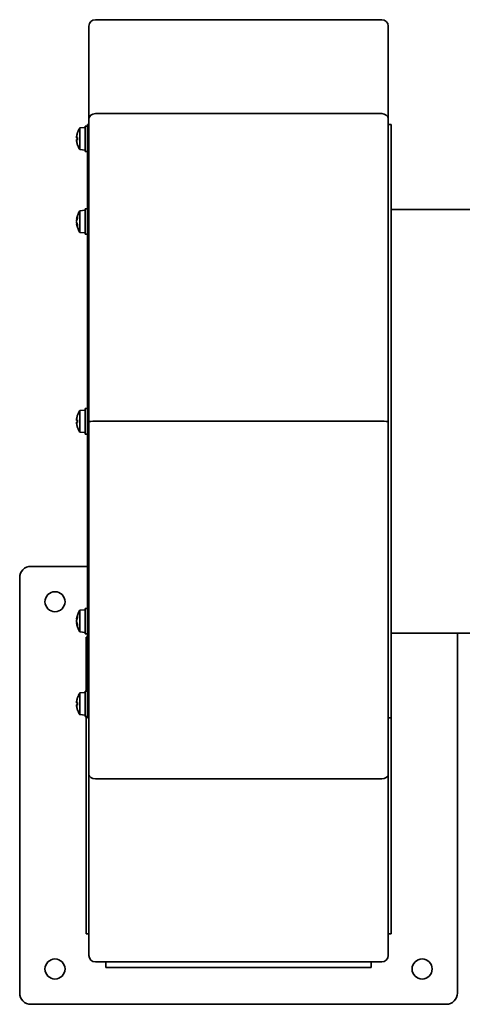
# Model space of a CAD drawing. Header units: millimetres. Extents: x 241 to 599, y 123 to 471.
# Tile 1 of 2: x 241 to 398, y 123 to 471. Entities that reach past the tile are written whole.
import ezdxf

# ---------------------------------------------------------------- set-up
doc = ezdxf.new("R2010")
doc.units = ezdxf.units.MM
doc.header["$LTSCALE"] = 2
doc.layers.add('Krawędzie widoczne(ISO)', color=7, linetype='Continuous', lineweight=35, true_color=0x262659)

msp = doc.modelspace()

# ---------------------------------------------------------------- linework, layer by layer
at = {"layer": 'Krawędzie widoczne(ISO)'}
for p, q in [((369.45, 471.25), (268.05, 471.25)), ((265.75, 436.22), (265.75, 468.95)), ((371.75, 468.95), (371.75, 436.22)), ((265.75, 328.9), (265.75, 436.22)), ((369.45, 438), (268.05, 438)), ((371.75, 436.22), (371.75, 328.9)), ((262.6, 432.94), (264.45, 433.1)), ((262.6, 425.27), (262.6, 432.94)), ((264.45, 424.6), (264.45, 433.6)), ((265.25, 433.6), (264.45, 433.6)), ((265.25, 434.1), (265.25, 224.1)), ((265.25, 434.1), (265.75, 434.1)), ((372.75, 434.1), (371.75, 434.1)), ((372.75, 224.1), (372.75, 434.1)), ((261.42, 429.81), (261.44, 429.81)), ((261.43, 429.41), (261.73, 429.38)), ((261.43, 428.8), (261.73, 428.83)), ((261.73, 431.24), (261.73, 431.23)), ((261.73, 429.58), (261.73, 428.63)), ((261.42, 428.39), (261.44, 428.4)), ((261.73, 426.98), (261.73, 426.96)), ((262.6, 425.27), (264.45, 425.1)), ((265.25, 424.6), (264.45, 424.6)), ((264.45, 395.31), (264.45, 404.31)), ((265.25, 404.31), (264.45, 404.31)), ((261.73, 401.62), (261.73, 400.98)), ((262.6, 403.65), (264.45, 403.81)), ((262.6, 395.98), (262.6, 403.65)), ((372.75, 404.05), (405.05, 404.05)), ((261.41, 400.65), (261.55, 400.64)), ((261.41, 398.98), (261.55, 398.99)), ((261.73, 398.65), (261.73, 398)), ((262.6, 395.98), (264.45, 395.81)), ((265.25, 395.31), (264.45, 395.31)), ((261.73, 331.24), (261.73, 331.23)), ((262.6, 332.94), (264.45, 333.1)), ((262.6, 325.27), (262.6, 332.94)), ((264.45, 324.6), (264.45, 333.6)), ((265.25, 333.6), (264.45, 333.6)), ((261.42, 329.81), (261.44, 329.81)), ((261.42, 328.39), (261.44, 328.4)), ((261.43, 329.41), (261.73, 329.38)), ((261.43, 328.8), (261.73, 328.83)), ((261.73, 329.58), (261.73, 328.63)), ((265.75, 204.02), (265.75, 328.9)), ((369.45, 329.1), (268.05, 329.1)), ((371.75, 328.9), (371.75, 204.02)), ((261.73, 326.98), (261.73, 326.96)), ((262.6, 325.27), (264.45, 325.1)), ((265.25, 324.6), (264.45, 324.6)), ((245.25, 277.75), (265.25, 277.75)), ((241.25, 126.75), (241.25, 273.75)), ((262.6, 262.23), (264.45, 262.39)), ((262.6, 254.55), (262.6, 262.23)), ((264.45, 253.89), (264.45, 262.89)), ((265.25, 262.89), (264.45, 262.89)), ((261.41, 259.23), (261.55, 259.22)), ((261.73, 260.2), (261.73, 259.56)), ((261.41, 257.55), (261.55, 257.57)), ((261.73, 257.23), (261.73, 256.58)), ((262.6, 254.55), (264.45, 254.39)), ((265.25, 253.89), (264.45, 253.89)), ((264.75, 252.16), (264.75, 252.75)), ((265.25, 252.75), (264.75, 252.75)), ((264.75, 252.16), (264.75, 243.34)), ((372.75, 254.15), (598.75, 254.15)), ((396.25, 254.15), (396.25, 126.75)), ((264.75, 241.92), (264.75, 243.34)), ((264.75, 241.92), (264.75, 233.6)), ((264.45, 224.6), (264.45, 233.6)), ((265.25, 233.6), (264.45, 233.6)), ((261.73, 231.24), (261.73, 231.23)), ((262.6, 232.94), (264.45, 233.1)), ((262.6, 225.27), (262.6, 232.94)), ((261.42, 229.81), (261.44, 229.81)), ((261.42, 228.39), (261.44, 228.4)), ((261.43, 229.41), (261.73, 229.38)), ((261.43, 228.8), (261.73, 228.83)), ((261.73, 229.58), (261.73, 228.63)), ((261.73, 226.98), (261.73, 226.96)), ((262.6, 225.27), (264.45, 225.1)), ((265.25, 224.6), (264.45, 224.6)), ((264.75, 224.6), (264.75, 158.58)), ((265.25, 224.1), (265.75, 224.1)), ((372.75, 224.1), (371.75, 224.1)), ((372.75, 224.1), (372.75, 158.58)), ((265.75, 140.05), (265.75, 204.02)), ((369.45, 202.53), (268.05, 202.53)), ((371.75, 204.02), (371.75, 140.05)), ((264.75, 157.16), (264.75, 158.58)), ((264.75, 157.16), (264.75, 148.34)), ((372.75, 158.58), (372.75, 157.16)), ((372.75, 148.34), (372.75, 157.16)), ((264.75, 147.75), (264.75, 148.34)), ((264.75, 147.75), (265.75, 147.75)), ((371.75, 147.75), (372.75, 147.75)), ((372.75, 148.34), (372.75, 147.75)), ((369.45, 137.75), (268.05, 137.75)), ((271.75, 137.75), (271.75, 135.75)), ((365.75, 135.75), (365.75, 137.75)), ((272.34, 135.75), (271.75, 135.75)), ((272.34, 135.75), (281.16, 135.75)), ((282.58, 135.75), (281.16, 135.75)), ((354.92, 135.75), (282.58, 135.75)), ((356.34, 135.75), (354.92, 135.75)), ((356.34, 135.75), (365.16, 135.75)), ((365.75, 135.75), (365.16, 135.75)), ((392.25, 122.75), (245.25, 122.75))]:
    msp.add_line(p, q, dxfattribs=at)
for centre in [(253.75, 265.25), (253.75, 135.25), (383.75, 135.25)]:
    msp.add_circle(centre, 3.55, dxfattribs=at)
for centre, radius, start, end in [((268.05, 468.95), 2.3, 90, 180), ((369.45, 468.95), 2.3, 0, 90), ((267.85, 429.1), 6.5, 143.8044, 160.1185), ((261.93, 431.24), 0.206, 160.1185, 180), ((261.93, 426.96), 0.206, 180, 199.8815), ((267.85, 429.1), 6.5, 199.8815, 216.1956), ((267.85, 399.81), 6.5, 143.8044, 168.2451), ((267.85, 399.81), 6.5, 191.7549, 216.1956), ((261.93, 331.24), 0.206, 160.1185, 180), ((267.85, 329.1), 6.5, 143.8044, 160.1185), ((261.93, 326.96), 0.206, 180, 199.8815), ((267.85, 329.1), 6.5, 199.8815, 216.1956), ((245.25, 273.75), 4, 90, 180), ((267.85, 258.39), 6.5, 143.8044, 168.2451), ((267.85, 258.39), 6.5, 191.7549, 216.1956), ((261.93, 231.24), 0.206, 160.1185, 180), ((267.85, 229.1), 6.5, 143.8044, 160.1185), ((261.93, 226.96), 0.206, 180, 199.8815), ((267.85, 229.1), 6.5, 199.8815, 216.1956), ((268.05, 140.05), 2.3, 180, 270), ((369.45, 140.05), 2.3, 270, 0), ((245.25, 126.75), 4, 180, 270), ((392.25, 126.75), 4, 270, 0)]:
    msp.add_arc(centre, radius, start, end, dxfattribs=at)
for centre, major_axis, ratio, start_param, end_param in [((268.05, 436.22), (-2.3, 0), 0.771873, 4.712392, 6.283186), ((369.45, 436.22), (2.3, 0), 0.771873, 6.283185, 7.853979), ((266.31, 430.81), (-4.25, -3.83), 0.664926, 5.510896, 5.582433), ((266.31, 427.06), (-4.58, 3.44), 0.554863, 0.162804, 0.234341), ((261.09, 430.07), (-0.452, 0.225), 0.299538, 2.511352, 2.574157), ((267.81, 429.18), (5.84, 2.82), 0.979749, 2.351624, 2.529771), ((267.81, 428.67), (-6.46, 0.57), 0.180266, 5.951633, 6.12978), ((267.81, 429.54), (-6.46, -0.57), 0.180266, 0.153405, 0.331552), ((261.93, 429.56), (0.206, -0.018), 0.179732, 2.810483, 3.157445), ((266.31, 427.4), (4.25, -3.83), 0.664926, 3.842345, 3.913882), ((266.31, 431.15), (-4.58, -3.44), 0.554863, 6.048844, 6.120382), ((261.09, 428.13), (0.452, 0.225), 0.299538, 0.567435, 0.630241), ((267.81, 429.02), (-5.84, 2.82), 0.979749, 0.611822, 0.789969), ((261.93, 428.65), (-0.206, -0.018), 0.179732, 6.267333, 6.614295), ((266.31, 399.57), (0.88, -5.66), 0.862521, 4.301375, 4.372912), ((267.81, 399.56), (-6.41, 0.99), 0.820254, 6.06139, 6.239537), ((267.81, 400.18), (-6.45, -0.69), 0.56532, 5.875603, 6.05375), ((261.93, 401.61), (0.205, -0.029), 0.818505, 2.911532, 3.258494), ((266.31, 397.16), (-4.95, 2.87), 0.077827, 0.206021, 0.277558), ((266.31, 402.47), (-4.95, -2.87), 0.077827, 6.005627, 6.077165), ((266.31, 400.05), (-0.88, -5.66), 0.862521, 5.051866, 5.123403), ((267.81, 399.45), (-6.45, 0.69), 0.56532, 0.229435, 0.407582), ((267.81, 400.07), (-6.41, -0.99), 0.820254, 0.043648, 0.221795), ((261.93, 398.01), (-0.205, -0.029), 0.818505, 6.166284, 6.513246), ((267.81, 329.18), (5.84, 2.82), 0.979749, 2.351624, 2.529771), ((266.31, 330.81), (-4.25, -3.83), 0.664926, 5.510896, 5.582433), ((266.31, 327.06), (-4.58, 3.44), 0.554863, 0.162804, 0.234341), ((261.09, 330.07), (-0.452, 0.225), 0.299538, 2.511352, 2.574157), ((266.31, 327.4), (4.25, -3.83), 0.664926, 3.842345, 3.913882), ((266.31, 331.15), (-4.58, -3.44), 0.554863, 6.048844, 6.120382), ((261.09, 328.13), (0.452, 0.225), 0.299538, 0.567435, 0.630241), ((267.81, 328.67), (-6.46, 0.57), 0.180266, 5.951633, 6.12978), ((267.81, 329.54), (-6.46, -0.57), 0.180266, 0.153405, 0.331552), ((267.81, 329.02), (-5.84, 2.82), 0.979749, 0.611822, 0.789969), ((261.93, 329.56), (0.206, -0.018), 0.179732, 2.810483, 3.157445), ((261.93, 328.65), (-0.206, -0.018), 0.179732, 6.267333, 6.614295), ((268.05, 328.9), (-2.3, 0), 0.090437, 4.712394, 6.283185), ((369.45, 328.9), (2.3, 0), 0.090437, 0, 1.570792), ((266.31, 258.15), (0.88, -5.66), 0.862521, 4.301375, 4.372912), ((266.31, 255.74), (-4.95, 2.87), 0.077827, 0.206021, 0.277558), ((266.31, 261.05), (-4.95, -2.87), 0.077827, 6.005627, 6.077165), ((267.81, 258.14), (-6.41, 0.99), 0.820254, 6.06139, 6.239537), ((267.81, 258.76), (-6.45, -0.69), 0.56532, 5.875603, 6.05375), ((261.93, 260.19), (0.205, -0.029), 0.818505, 2.911532, 3.258494), ((266.31, 258.63), (-0.88, -5.66), 0.862521, 5.051866, 5.123403), ((267.81, 258.03), (-6.45, 0.69), 0.56532, 0.229435, 0.407582), ((267.81, 258.65), (-6.41, -0.99), 0.820254, 0.043648, 0.221795), ((261.93, 256.59), (-0.205, -0.029), 0.818505, 6.166284, 6.513246), ((266.31, 230.81), (-4.25, -3.83), 0.664926, 5.510896, 5.582433), ((266.31, 227.06), (-4.58, 3.44), 0.554863, 0.162804, 0.234341), ((267.81, 229.18), (5.84, 2.82), 0.979749, 2.351624, 2.529771), ((261.09, 230.07), (-0.452, 0.225), 0.299538, 2.511352, 2.574157), ((266.31, 227.4), (4.25, -3.83), 0.664926, 3.842345, 3.913882), ((266.31, 231.15), (-4.58, -3.44), 0.554863, 6.048844, 6.120382), ((261.09, 228.13), (0.452, 0.225), 0.299538, 0.567435, 0.630241), ((267.81, 228.67), (-6.46, 0.57), 0.180266, 5.951633, 6.12978), ((267.81, 229.54), (-6.46, -0.57), 0.180266, 0.153405, 0.331552), ((267.81, 229.02), (-5.84, 2.82), 0.979749, 0.611822, 0.789969), ((261.93, 229.56), (0.206, -0.018), 0.179732, 2.810483, 3.157445), ((261.93, 228.65), (-0.206, -0.018), 0.179732, 6.267333, 6.614295), ((268.05, 204.02), (-2.3, 0), 0.646074, 6.283183, 7.853978), ((369.45, 204.02), (2.3, 0), 0.646074, 4.712393, 6.283187)]:
    msp.add_ellipse(centre, major_axis=major_axis, ratio=ratio, start_param=start_param, end_param=end_param, dxfattribs=at)
for points, knots in [([(261.42, 429.81), (261.42, 429.81), (261.42, 429.81), (261.41, 429.81), (261.41, 429.82), (261.41, 429.85), (261.41, 429.87), (261.41, 429.93), (261.42, 429.96), (261.42, 430.03), (261.43, 430.07), (261.44, 430.12), (261.44, 430.14), (261.44, 430.16)], [-0.15827539, -0.15827539, -0.15827539, -0.15827539, -0.15764996, -0.15764996, -0.14669212, -0.14669212, -0.13573428, -0.13573428, -0.12469501, -0.12469501, -0.11365575, -0.11365575, -0.10828626, -0.10828626, -0.10828626, -0.10828626]), ([(261.44, 429.41), (261.44, 429.4), (261.43, 429.41), (261.42, 429.42), (261.42, 429.44), (261.41, 429.48), (261.41, 429.51), (261.41, 429.57), (261.41, 429.61), (261.41, 429.67), (261.42, 429.69), (261.42, 429.71)], [-0.1800581, -0.1800581, -0.1800581, -0.1800581, -0.16889095, -0.16889095, -0.15772379, -0.15772379, -0.14676457, -0.14676457, -0.13580535, -0.13580535, -0.13009158, -0.13009158, -0.13009158, -0.13009158]), ([(261.42, 428.5), (261.42, 428.5), (261.42, 428.51), (261.41, 428.54), (261.41, 428.58), (261.41, 428.65), (261.41, 428.69), (261.41, 428.74), (261.42, 428.76), (261.42, 428.79), (261.43, 428.8), (261.44, 428.8), (261.44, 428.8), (261.44, 428.8)], [-0.15827557, -0.15827557, -0.15827557, -0.15827557, -0.15765014, -0.15765014, -0.1466923, -0.1466923, -0.13573446, -0.13573446, -0.12469519, -0.12469519, -0.11365593, -0.11365593, -0.10828644, -0.10828644, -0.10828644, -0.10828644]), ([(261.44, 428.05), (261.44, 428.08), (261.43, 428.12), (261.42, 428.2), (261.42, 428.24), (261.41, 428.3), (261.41, 428.33), (261.41, 428.37), (261.41, 428.38), (261.41, 428.39), (261.42, 428.39), (261.42, 428.39)], [-0.18005785, -0.18005785, -0.18005785, -0.18005785, -0.1688907, -0.1688907, -0.15772354, -0.15772354, -0.14676432, -0.14676432, -0.1358051, -0.1358051, -0.13009133, -0.13009133, -0.13009133, -0.13009133]), ([(261.44, 400.78), (261.44, 400.75), (261.43, 400.72), (261.42, 400.68), (261.42, 400.66), (261.41, 400.65), (261.41, 400.65), (261.41, 400.67), (261.41, 400.68), (261.41, 400.72), (261.42, 400.73), (261.42, 400.74)], [0, 0, 0, 0, 0.01116716, 0.01116716, 0.02233431, 0.02233431, 0.03329353, 0.03329353, 0.04425275, 0.04425275, 0.04996652, 0.04996652, 0.04996652, 0.04996652]), ([(261.42, 399.89), (261.42, 399.89), (261.42, 399.89), (261.41, 399.92), (261.41, 399.95), (261.41, 400.03), (261.41, 400.06), (261.41, 400.14), (261.42, 400.18), (261.42, 400.25), (261.43, 400.28), (261.44, 400.32), (261.44, 400.33), (261.44, 400.34)], [-0.15827539, -0.15827539, -0.15827539, -0.15827539, -0.15764996, -0.15764996, -0.14669212, -0.14669212, -0.13573428, -0.13573428, -0.12469501, -0.12469501, -0.11365575, -0.11365575, -0.10828626, -0.10828626, -0.10828626, -0.10828626]), ([(261.44, 399.29), (261.44, 399.31), (261.43, 399.34), (261.42, 399.4), (261.42, 399.44), (261.41, 399.51), (261.41, 399.55), (261.41, 399.63), (261.41, 399.66), (261.41, 399.71), (261.42, 399.72), (261.42, 399.74)], [-0.1800581, -0.1800581, -0.1800581, -0.1800581, -0.16889095, -0.16889095, -0.15772379, -0.15772379, -0.14676457, -0.14676457, -0.13580535, -0.13580535, -0.13009158, -0.13009158, -0.13009158, -0.13009158]), ([(261.42, 398.89), (261.42, 398.89), (261.42, 398.89), (261.41, 398.92), (261.41, 398.94), (261.41, 398.97), (261.41, 398.98), (261.41, 398.98), (261.42, 398.97), (261.42, 398.94), (261.43, 398.92), (261.44, 398.88), (261.44, 398.87), (261.44, 398.85)], [-0.15827557, -0.15827557, -0.15827557, -0.15827557, -0.15765014, -0.15765014, -0.1466923, -0.1466923, -0.13573446, -0.13573446, -0.12469519, -0.12469519, -0.11365593, -0.11365593, -0.10828644, -0.10828644, -0.10828644, -0.10828644]), ([(261.42, 329.81), (261.42, 329.81), (261.42, 329.81), (261.41, 329.81), (261.41, 329.82), (261.41, 329.85), (261.41, 329.87), (261.41, 329.93), (261.42, 329.96), (261.42, 330.03), (261.43, 330.07), (261.44, 330.12), (261.44, 330.14), (261.44, 330.16)], [-0.15827539, -0.15827539, -0.15827539, -0.15827539, -0.15764996, -0.15764996, -0.14669212, -0.14669212, -0.13573428, -0.13573428, -0.12469501, -0.12469501, -0.11365575, -0.11365575, -0.10828626, -0.10828626, -0.10828626, -0.10828626]), ([(261.44, 329.41), (261.44, 329.4), (261.43, 329.41), (261.42, 329.42), (261.42, 329.44), (261.41, 329.48), (261.41, 329.51), (261.41, 329.57), (261.41, 329.61), (261.41, 329.67), (261.42, 329.69), (261.42, 329.71)], [0, 0, 0, 0, 0.01116716, 0.01116716, 0.02233431, 0.02233431, 0.03329353, 0.03329353, 0.04425275, 0.04425275, 0.04996652, 0.04996652, 0.04996652, 0.04996652]), ([(261.42, 328.5), (261.42, 328.5), (261.42, 328.51), (261.41, 328.54), (261.41, 328.58), (261.41, 328.65), (261.41, 328.69), (261.41, 328.74), (261.42, 328.76), (261.42, 328.79), (261.43, 328.8), (261.44, 328.8), (261.44, 328.8), (261.44, 328.8)], [-0.15827539, -0.15827539, -0.15827539, -0.15827539, -0.15764996, -0.15764996, -0.14669212, -0.14669212, -0.13573428, -0.13573428, -0.12469501, -0.12469501, -0.11365575, -0.11365575, -0.10828626, -0.10828626, -0.10828626, -0.10828626]), ([(261.44, 328.05), (261.44, 328.08), (261.43, 328.12), (261.42, 328.2), (261.42, 328.24), (261.41, 328.3), (261.41, 328.33), (261.41, 328.37), (261.41, 328.38), (261.41, 328.39), (261.42, 328.39), (261.42, 328.39)], [-0.1800581, -0.1800581, -0.1800581, -0.1800581, -0.16889095, -0.16889095, -0.15772379, -0.15772379, -0.14676457, -0.14676457, -0.13580535, -0.13580535, -0.13009158, -0.13009158, -0.13009158, -0.13009158]), ([(261.44, 259.36), (261.44, 259.33), (261.43, 259.3), (261.42, 259.26), (261.42, 259.24), (261.41, 259.23), (261.41, 259.23), (261.41, 259.25), (261.41, 259.26), (261.41, 259.29), (261.42, 259.31), (261.42, 259.32)], [-0.1800581, -0.1800581, -0.1800581, -0.1800581, -0.16889095, -0.16889095, -0.15772379, -0.15772379, -0.14676457, -0.14676457, -0.13580535, -0.13580535, -0.13009158, -0.13009158, -0.13009158, -0.13009158]), ([(261.42, 258.47), (261.42, 258.47), (261.42, 258.47), (261.41, 258.5), (261.41, 258.53), (261.41, 258.6), (261.41, 258.64), (261.41, 258.72), (261.42, 258.76), (261.42, 258.83), (261.43, 258.86), (261.44, 258.9), (261.44, 258.91), (261.44, 258.92)], [-0.15827539, -0.15827539, -0.15827539, -0.15827539, -0.15764996, -0.15764996, -0.14669212, -0.14669212, -0.13573428, -0.13573428, -0.12469501, -0.12469501, -0.11365575, -0.11365575, -0.10828626, -0.10828626, -0.10828626, -0.10828626]), ([(261.44, 257.86), (261.44, 257.89), (261.43, 257.91), (261.42, 257.98), (261.42, 258.02), (261.41, 258.09), (261.41, 258.13), (261.41, 258.21), (261.41, 258.24), (261.41, 258.29), (261.42, 258.3), (261.42, 258.32)], [0, 0, 0, 0, 0.01116716, 0.01116716, 0.02233431, 0.02233431, 0.03329353, 0.03329353, 0.04425275, 0.04425275, 0.04996652, 0.04996652, 0.04996652, 0.04996652]), ([(261.42, 257.46), (261.42, 257.47), (261.42, 257.47), (261.41, 257.49), (261.41, 257.52), (261.41, 257.55), (261.41, 257.55), (261.41, 257.55), (261.42, 257.55), (261.42, 257.52), (261.43, 257.5), (261.44, 257.46), (261.44, 257.44), (261.44, 257.43)], [-0.15827539, -0.15827539, -0.15827539, -0.15827539, -0.15764996, -0.15764996, -0.14669212, -0.14669212, -0.13573428, -0.13573428, -0.12469501, -0.12469501, -0.11365575, -0.11365575, -0.10828626, -0.10828626, -0.10828626, -0.10828626]), ([(261.42, 229.81), (261.42, 229.81), (261.42, 229.81), (261.41, 229.81), (261.41, 229.82), (261.41, 229.85), (261.41, 229.87), (261.41, 229.93), (261.42, 229.96), (261.42, 230.03), (261.43, 230.07), (261.44, 230.12), (261.44, 230.14), (261.44, 230.16)], [-0.15827539, -0.15827539, -0.15827539, -0.15827539, -0.15764996, -0.15764996, -0.14669212, -0.14669212, -0.13573428, -0.13573428, -0.12469501, -0.12469501, -0.11365575, -0.11365575, -0.10828626, -0.10828626, -0.10828626, -0.10828626]), ([(261.44, 229.41), (261.44, 229.4), (261.43, 229.41), (261.42, 229.42), (261.42, 229.44), (261.41, 229.48), (261.41, 229.51), (261.41, 229.57), (261.41, 229.61), (261.41, 229.67), (261.42, 229.69), (261.42, 229.71)], [-0.1800581, -0.1800581, -0.1800581, -0.1800581, -0.16889095, -0.16889095, -0.15772379, -0.15772379, -0.14676457, -0.14676457, -0.13580535, -0.13580535, -0.13009158, -0.13009158, -0.13009158, -0.13009158]), ([(261.42, 228.5), (261.42, 228.5), (261.42, 228.51), (261.41, 228.54), (261.41, 228.58), (261.41, 228.65), (261.41, 228.69), (261.41, 228.74), (261.42, 228.76), (261.42, 228.79), (261.43, 228.8), (261.44, 228.8), (261.44, 228.8), (261.44, 228.8)], [-0.15827539, -0.15827539, -0.15827539, -0.15827539, -0.15764996, -0.15764996, -0.14669212, -0.14669212, -0.13573428, -0.13573428, -0.12469501, -0.12469501, -0.11365575, -0.11365575, -0.10828626, -0.10828626, -0.10828626, -0.10828626]), ([(261.44, 228.05), (261.44, 228.08), (261.43, 228.12), (261.42, 228.2), (261.42, 228.24), (261.41, 228.3), (261.41, 228.33), (261.41, 228.37), (261.41, 228.38), (261.41, 228.39), (261.42, 228.39), (261.42, 228.39)], [0, 0, 0, 0, 0.01116716, 0.01116716, 0.02233431, 0.02233431, 0.03329353, 0.03329353, 0.04425275, 0.04425275, 0.04996652, 0.04996652, 0.04996652, 0.04996652])]:
    msp.add_open_spline(points, degree=3, knots=knots, dxfattribs=at)

doc.saveas('drawing.dxf')
